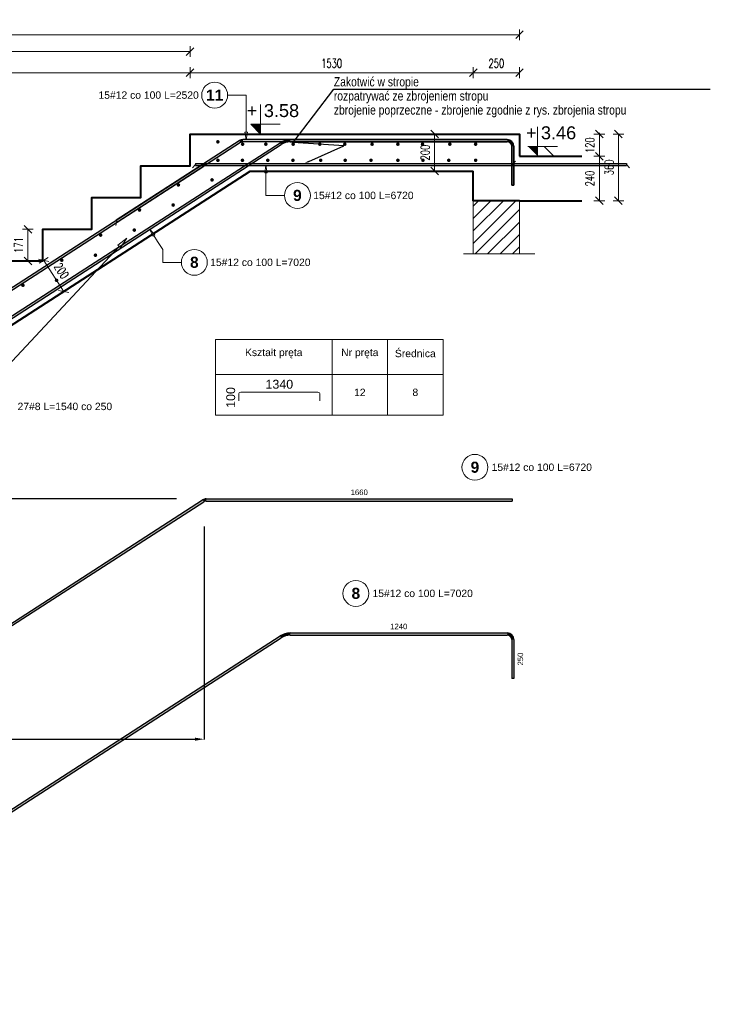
# Model space of a CAD drawing. Extents: x -1474 to 75706, y -13965 to 75879.
# Tile 6 of 17: x 27502 to 31234, y -6219 to -898. Entities that reach past the tile are written whole.
import ezdxf
from ezdxf import colors
from ezdxf.entities.mleader import LeaderData, LeaderLine
from ezdxf.enums import TextEntityAlignment as Align
from ezdxf.math import Vec2, Vec3

# ---------------------------------------------------------------- set-up
doc = ezdxf.new("R2010")
doc.units = 0
doc.header["$LTSCALE"] = 10
doc.header["$MEASUREMENT"] = 0
doc.linetypes.add('HIDDEN', pattern=[0.375, 0.25, -0.125])
for name, color, linetype, lineweight in [('P-Opis', 1, 'Continuous', 18), ('P-Przerywana', 13, 'HIDDEN', 9), ('P-Szraf', 251, 'Continuous', 5), ('P-Wymiar', 254, 'Continuous', 9), ('RCAD_deskowanie', 3, 'Continuous', 40)]:
    doc.layers.add(name, color=color, linetype=linetype, lineweight=lineweight)
for name, color, linetype in [('RCAD_kształt pręta', 7, 'Continuous'), ('RCAD_opis kształtu pręta', 7, 'Continuous'), ('RCAD_opis rozkładu', 7, 'Continuous'), ('RCAD_pręt wyrzucony', 130, 'Continuous'), ('RCAD_pręty punktowe', 7, 'Continuous'), ('RCAD_symbole graficzne', 7, 'Continuous')]:
    doc.layers.add(name, color=color, linetype=linetype)
doc.styles.add('_Fd Opis', font='arial.ttf')
doc.styles.add('ROMANS', font='romans.shx', dxfattribs={"width": 0.7})
doc.styles.add('style1', font='arial.ttf')
doc.styles.add('style2', font='arial.ttf', dxfattribs={"height": 40})
doc.styles.add('style3', font='arialbd.ttf')
doc.dimstyles.new('A25', dxfattribs={"dimscale": 27, "dimtxt": 1.75, "dimasz": 0.06, "dimexe": 0, "dimexo": 0, "dimgap": 1, "dimtad": 1, "dimdec": 4, "dimrnd": 0.1, "dimdsep": 46, "dimtxsty": 'ROMANS', "dimblk": '[[[[[[[[', "dimcen": 2, "dimdle": 2, "dimse1": 1, "dimse2": 1, "dimclrd": 256, "dimclrt": 1, "dimadec": 0, "dimazin": 0, "dimtfac": 1, "dimtdec": 4, "dimtix": 1, "dimtmove": 2, "dimatfit": 3, "dimldrblk": '[[[[[[[[', "dimfxl": 0, "dimtvp": 0.6, "dimtolj": 1, "dimlwd": -1, "dimarcsym": 0})
doc.dimstyles.new('RBCT DIM 20', dxfattribs={"dimtxt": 40, "dimasz": 50, "dimexe": 2.5, "dimexo": 150, "dimgap": 25, "dimtad": 1, "dimdec": 0, "dimzin": 1, "dimtxsty": 'style1', "dimcen": 50, "dimclrd": 8, "dimclre": 8, "dimclrt": 2, "dimadec": 0, "dimazin": 0, "dimtfac": 1, "dimtdec": 0, "dimtmove": 0, "dimatfit": 3, "dimfxl": 1, "dimarcsym": 0})

# ---------------------------------------------------------------- blocks, each defined once
blk = doc.blocks.new('[[[[[[[[')
at = {"layer": 'P-Wymiar'}
for p, q in [((-12.7, -12.7), (12.7, 12.7)), ((0, 0), (-4.6, 0)), ((0, 18), (0, -18))]:
    blk.add_line(p, q, dxfattribs=at)
blk = doc.blocks.new('*D150')
at = {"layer": 'Defpoints', "color": 0, "transparency": 16777216}
for p in [(28742.1, -1696.2), (26093.7, -3541.4), (25794.7, -3599.2), (25794.7, -3599.2), (26299.2, -3599.2)]:
    blk.add_point(p, dxfattribs=at)
at = {"layer": 'P-Wymiar', "transparency": 16777216}
blk.add_arc((25794.7, -3599.2), 304.6, 0.3048, 32.544, dxfattribs=at)
at = {"layer": 'P-Wymiar', "transparency": 16777216, "xscale": 1.62, "yscale": 1.62, "zscale": 1.62}
for p, rotation in [((26050.6, -3434), 122.696342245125), ((26099.3, -3599.2), 270.1523862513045)]:
    blk.add_blockref('[[[[[[[[', p, dxfattribs=dict(at, rotation=rotation))
at = {"layer": 'P-Wymiar', "color": 1, "transparency": 16777216, "insert": (26135.4, -3498.8), "char_height": 47.25, "attachment_point": 5, "rotation": 286.4244, "style": 'ROMANS'}
blk.add_mtext('\\A1;33°', dxfattribs=at)
blk = doc.blocks.new('*D151')
at = {"layer": 'Defpoints', "color": 0, "transparency": 16777216}
for p in [(27627.7, -2030.2), (27546.7, -2201.2), (27627.7, -2201.2)]:
    blk.add_point(p, dxfattribs=at)
at = {"layer": 'P-Wymiar', "transparency": 16777216}
blk.add_line((27546.7, -2031.8), (27546.7, -2199.6), dxfattribs=at)
at = {"layer": 'P-Wymiar', "transparency": 16777216, "xscale": 1.62, "yscale": 1.62, "zscale": 1.62}
for p, rotation in [((27546.7, -2030.2), 90), ((27546.7, -2201.2), 270)]:
    blk.add_blockref('[[[[[[[[', p, dxfattribs=dict(at, rotation=rotation))
at = {"layer": 'P-Wymiar', "color": 1, "transparency": 16777216, "insert": (27496.1, -2115.7), "char_height": 47.25, "attachment_point": 5, "rotation": 90, "style": 'ROMANS'}
blk.add_mtext('\\A1;171', dxfattribs=at)
blk = doc.blocks.new('*D155')
at = {"layer": 'Defpoints', "color": 0, "transparency": 16777216}
for p in [(28422.7, -1184.3), (28422.7, -1516.2), (25772.7, -3227.2)]:
    blk.add_point(p, dxfattribs=at)
at = {"layer": 'P-Wymiar', "transparency": 16777216}
blk.add_line((25774.3, -1184.3), (28421, -1184.3), dxfattribs=at)
at = {"layer": 'P-Wymiar', "transparency": 16777216, "xscale": 1.62, "yscale": 1.62, "zscale": 1.62, "rotation": 180}
blk.add_blockref('[[[[[[[[', (25772.7, -1184.3), dxfattribs=at)
at = {"layer": 'P-Wymiar', "transparency": 16777216, "xscale": 1.62, "yscale": 1.62, "zscale": 1.62}
blk.add_blockref('[[[[[[[[', (28422.7, -1184.3), dxfattribs=at)
at = {"layer": 'P-Wymiar', "color": 1, "transparency": 16777216, "insert": (27097.7, -1133.6), "char_height": 47.25, "attachment_point": 5, "style": 'ROMANS'}
blk.add_mtext('\\A1;2650', dxfattribs=at)
blk = doc.blocks.new('*D156')
at = {"layer": 'Defpoints', "color": 0, "transparency": 16777216}
for p in [(24202.7, -1070.2), (28422.7, -1516.2), (24202.7, -2859.2)]:
    blk.add_point(p, dxfattribs=at)
at = {"layer": 'P-Wymiar', "transparency": 16777216}
blk.add_line((28421, -1070.2), (24204.3, -1070.2), dxfattribs=at)
at = {"layer": 'P-Wymiar', "transparency": 16777216, "xscale": 1.62, "yscale": 1.62, "zscale": 1.62, "rotation": 180}
blk.add_blockref('[[[[[[[[', (24202.7, -1070.2), dxfattribs=at)
at = {"layer": 'P-Wymiar', "transparency": 16777216, "xscale": 1.62, "yscale": 1.62, "zscale": 1.62}
blk.add_blockref('[[[[[[[[', (28422.7, -1070.2), dxfattribs=at)
at = {"layer": 'P-Wymiar', "color": 1, "transparency": 16777216, "insert": (26312.7, -1019.6), "char_height": 47.25, "attachment_point": 5, "style": 'ROMANS'}
blk.add_mtext('\\A1;4220', dxfattribs=at)
blk = doc.blocks.new('*D158')
at = {"layer": 'Defpoints', "color": 0, "transparency": 16777216}
for p in [(23796.8, -1516.2), (28422.7, -1516.2), (25725.7, -3399.2)]:
    blk.add_point(p, dxfattribs=at)
at = {"layer": 'P-Wymiar', "transparency": 16777216}
blk.add_line((23796.8, -3397.6), (23796.8, -1517.8), dxfattribs=at)
at = {"layer": 'P-Wymiar', "transparency": 16777216, "xscale": 1.62, "yscale": 1.62, "zscale": 1.62}
for p, rotation in [((23796.8, -1516.2), 90), ((23796.8, -3399.2), 270)]:
    blk.add_blockref('[[[[[[[[', p, dxfattribs=dict(at, rotation=rotation))
at = {"layer": 'P-Wymiar', "color": 1, "transparency": 16777216, "insert": (23746.2, -2457.7), "char_height": 47.25, "attachment_point": 5, "rotation": 90, "style": 'ROMANS'}
blk.add_mtext('\\A1;1885', dxfattribs=at)
blk = doc.blocks.new('*D163')
at = {"layer": 'Defpoints', "color": 0, "transparency": 16777216}
for p in [(27627.7, -2201.2), (27736.1, -2369.3), (27740, -2366.8)]:
    blk.add_point(p, dxfattribs=at)
at = {"layer": 'P-Wymiar', "transparency": 16777216}
blk.add_line((27632.4, -2200.1), (27739.1, -2365.4), dxfattribs=at)
at = {"layer": 'P-Wymiar', "transparency": 16777216, "xscale": 1.62, "yscale": 1.62, "zscale": 1.62}
for p, rotation in [((27631.5, -2198.7), 122.8334662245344), ((27740, -2366.8), 302.8334662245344)]:
    blk.add_blockref('[[[[[[[[', p, dxfattribs=dict(at, rotation=rotation))
at = {"layer": 'P-Wymiar', "color": 1, "transparency": 16777216, "insert": (27728.3, -2255.3), "char_height": 47.25, "attachment_point": 5, "rotation": 302.8335, "style": 'ROMANS'}
blk.add_mtext('\\A1;200', dxfattribs=at)
blk = doc.blocks.new('*D164')
at = {"layer": 'Defpoints', "color": 0, "transparency": 16777216}
for p in [(30539.3, -1636.2), (30539.3, -1876.2), (30634.2, -1876.2)]:
    blk.add_point(p, dxfattribs=at)
at = {"layer": 'P-Wymiar', "transparency": 16777216}
blk.add_line((30634.2, -1637.8), (30634.2, -1874.6), dxfattribs=at)
at = {"layer": 'P-Wymiar', "transparency": 16777216, "xscale": 1.62, "yscale": 1.62, "zscale": 1.62}
for p, rotation in [((30634.2, -1636.2), 90), ((30634.2, -1876.2), 270)]:
    blk.add_blockref('[[[[[[[[', p, dxfattribs=dict(at, rotation=rotation))
at = {"layer": 'P-Wymiar', "color": 1, "transparency": 16777216, "insert": (30583.5, -1756.2), "char_height": 47.25, "attachment_point": 5, "rotation": 90, "style": 'ROMANS'}
blk.add_mtext('\\A1;240', dxfattribs=at)
blk = doc.blocks.new('*D165')
at = {"layer": 'Defpoints', "color": 0, "transparency": 16777216}
for p in [(30202.7, -1516.2), (30634.2, -1516.2), (30202.7, -1636.2)]:
    blk.add_point(p, dxfattribs=at)
at = {"layer": 'P-Wymiar', "transparency": 16777216}
for p, q in [((30634.2, -1514.6), (30634.2, -1513)), ((30634.2, -1636.2), (30634.2, -1516.2)), ((30634.2, -1637.8), (30634.2, -1639.4))]:
    blk.add_line(p, q, dxfattribs=at)
at = {"layer": 'P-Wymiar', "transparency": 16777216, "xscale": 1.62, "yscale": 1.62, "zscale": 1.62}
for p, rotation in [((30634.2, -1516.2), 270), ((30634.2, -1636.2), 90)]:
    blk.add_blockref('[[[[[[[[', p, dxfattribs=dict(at, rotation=rotation))
at = {"layer": 'P-Wymiar', "color": 1, "transparency": 16777216, "insert": (30583.5, -1576.2), "char_height": 47.25, "attachment_point": 5, "rotation": 90, "style": 'ROMANS'}
blk.add_mtext('\\A1;120', dxfattribs=at)
blk = doc.blocks.new('*D166')
at = {"layer": 'Defpoints', "color": 0, "transparency": 16777216}
for p in [(30185.9, -1516.2), (30185.9, -1876.2), (30737.6, -1876.2)]:
    blk.add_point(p, dxfattribs=at)
at = {"layer": 'P-Wymiar', "transparency": 16777216}
blk.add_line((30737.6, -1517.8), (30737.6, -1874.6), dxfattribs=at)
at = {"layer": 'P-Wymiar', "transparency": 16777216, "xscale": 1.62, "yscale": 1.62, "zscale": 1.62}
for p, rotation in [((30737.6, -1516.2), 90), ((30737.6, -1876.2), 270)]:
    blk.add_blockref('[[[[[[[[', p, dxfattribs=dict(at, rotation=rotation))
at = {"layer": 'P-Wymiar', "color": 1, "transparency": 16777216, "insert": (30687, -1696.2), "char_height": 47.25, "attachment_point": 5, "rotation": 90, "style": 'ROMANS'}
blk.add_mtext('\\A1;360', dxfattribs=at)
blk = doc.blocks.new('*D167')
at = {"layer": 'Defpoints', "color": 0, "transparency": 16777216}
for p in [(29952.7, -1184.3), (28422.7, -1516.2), (29952.7, -1516.2)]:
    blk.add_point(p, dxfattribs=at)
at = {"layer": 'P-Wymiar', "transparency": 16777216}
blk.add_line((28424.3, -1184.3), (29951, -1184.3), dxfattribs=at)
at = {"layer": 'P-Wymiar', "transparency": 16777216, "xscale": 1.62, "yscale": 1.62, "zscale": 1.62, "rotation": 180}
blk.add_blockref('[[[[[[[[', (28422.7, -1184.3), dxfattribs=at)
at = {"layer": 'P-Wymiar', "transparency": 16777216, "xscale": 1.62, "yscale": 1.62, "zscale": 1.62}
blk.add_blockref('[[[[[[[[', (29952.7, -1184.3), dxfattribs=at)
at = {"layer": 'P-Wymiar', "color": 1, "transparency": 16777216, "insert": (29187.7, -1133.6), "char_height": 47.25, "attachment_point": 5, "style": 'ROMANS'}
blk.add_mtext('\\A1;1530', dxfattribs=at)
blk = doc.blocks.new('*D168')
at = {"layer": 'Defpoints', "color": 0, "transparency": 16777216}
for p in [(30202.7, -1184.3), (29952.7, -1516.2), (30202.7, -1516.2)]:
    blk.add_point(p, dxfattribs=at)
at = {"layer": 'P-Wymiar', "transparency": 16777216}
blk.add_line((29954.3, -1184.3), (30201, -1184.3), dxfattribs=at)
at = {"layer": 'P-Wymiar', "transparency": 16777216, "xscale": 1.62, "yscale": 1.62, "zscale": 1.62, "rotation": 180}
blk.add_blockref('[[[[[[[[', (29952.7, -1184.3), dxfattribs=at)
at = {"layer": 'P-Wymiar', "transparency": 16777216, "xscale": 1.62, "yscale": 1.62, "zscale": 1.62}
blk.add_blockref('[[[[[[[[', (30202.7, -1184.3), dxfattribs=at)
at = {"layer": 'P-Wymiar', "color": 1, "transparency": 16777216, "insert": (30077.7, -1133.6), "char_height": 47.25, "attachment_point": 5, "style": 'ROMANS'}
blk.add_mtext('\\A1;250', dxfattribs=at)
blk = doc.blocks.new('*D169')
at = {"layer": 'Defpoints', "color": 0, "transparency": 16777216}
for p in [(28499.7, -3487.1), (28499.7, -4786), (25585.1, -5382.1)]:
    blk.add_point(p, dxfattribs=at)
at = {"layer": 'P-Wymiar', "color": 8, "lineweight": -2, "transparency": 16777216}
for p, q in [((28499.7, -3637.1), (28499.7, -4788.5)), ((25585.1, -5232.1), (25585.1, -4783.5)), ((25635.1, -4786), (28449.7, -4786))]:
    blk.add_line(p, q, dxfattribs=at)
at = {"layer": 'P-Wymiar', "color": 8, "transparency": 16777216}
for points in [[(25635.1, -4777.7), (25635.1, -4794.4), (25585.1, -4786)], [(28449.7, -4777.7), (28449.7, -4794.4), (28499.7, -4786)]]:
    blk.add_solid(points, dxfattribs=at)
at = {"layer": 'P-Wymiar', "color": 2, "transparency": 16777216, "insert": (27042.4, -4740.6), "char_height": 40, "attachment_point": 5, "style": 'style1'}
blk.add_mtext('2910', dxfattribs=at)
blk = doc.blocks.new('*D170')
at = {"layer": 'Defpoints', "color": 0, "transparency": 16777216}
for p in [(26932.1, -3487.1), (28499.7, -3487.1), (25585.1, -5382.1)]:
    blk.add_point(p, dxfattribs=at)
at = {"layer": 'P-Wymiar', "color": 8, "lineweight": -2, "transparency": 16777216}
for p, q in [((28349.7, -3487.1), (26929.6, -3487.1)), ((26932.1, -5332.1), (26932.1, -3537.1)), ((25735.1, -5382.1), (26934.6, -5382.1))]:
    blk.add_line(p, q, dxfattribs=at)
at = {"layer": 'P-Wymiar', "color": 8, "transparency": 16777216}
for points in [[(26923.8, -3537.1), (26940.5, -3537.1), (26932.1, -3487.1)], [(26923.8, -5332.1), (26940.5, -5332.1), (26932.1, -5382.1)]]:
    blk.add_solid(points, dxfattribs=at)
at = {"layer": 'P-Wymiar', "color": 2, "transparency": 16777216, "insert": (26886.7, -4434.6), "char_height": 40, "attachment_point": 5, "rotation": 90, "style": 'style1'}
blk.add_mtext('1900', dxfattribs=at)
blk = doc.blocks.new('*D203')
at = {"layer": 'Defpoints', "color": 0, "transparency": 16777216}
for p in [(29733.4, -1516.2), (29744.4, -1716.2), (29749.9, -1716.2)]:
    blk.add_point(p, dxfattribs=at)
at = {"layer": 'P-Wymiar', "transparency": 16777216}
blk.add_line((29744.4, -1517.8), (29744.4, -1714.6), dxfattribs=at)
at = {"layer": 'P-Wymiar', "transparency": 16777216, "xscale": 1.62, "yscale": 1.62, "zscale": 1.62}
for p, rotation in [((29744.4, -1516.2), 90), ((29744.4, -1716.2), 270)]:
    blk.add_blockref('[[[[[[[[', p, dxfattribs=dict(at, rotation=rotation))
at = {"layer": 'P-Wymiar', "color": 1, "transparency": 16777216, "insert": (29693.8, -1616.2), "char_height": 47.25, "attachment_point": 5, "rotation": 90, "style": 'ROMANS'}
blk.add_mtext('\\A1;200', dxfattribs=at)
blk = doc.blocks.new('*D220')
at = {"layer": 'Defpoints', "color": 0, "transparency": 16777216}
for p in [(30202.7, -979.6), (30202.7, -1516.2), (23952.7, -3254.1)]:
    blk.add_point(p, dxfattribs=at)
at = {"layer": 'P-Wymiar', "transparency": 16777216}
blk.add_line((23954.3, -979.6), (30201, -979.6), dxfattribs=at)
at = {"layer": 'P-Wymiar', "transparency": 16777216, "xscale": 1.62, "yscale": 1.62, "zscale": 1.62, "rotation": 180}
blk.add_blockref('[[[[[[[[', (23952.7, -979.6), dxfattribs=at)
at = {"layer": 'P-Wymiar', "transparency": 16777216, "xscale": 1.62, "yscale": 1.62, "zscale": 1.62}
blk.add_blockref('[[[[[[[[', (30202.7, -979.6), dxfattribs=at)
at = {"layer": 'P-Wymiar', "color": 1, "transparency": 16777216, "insert": (27077.7, -928.9), "char_height": 47.25, "attachment_point": 5, "style": 'ROMANS'}
blk.add_mtext('\\A1;6250', dxfattribs=at)

msp = doc.modelspace()

# ---------------------------------------------------------------- hatches: boundary and pattern name
at = {"layer": 'P-Szraf'}
h = msp.add_hatch(dxfattribs=at)
h.set_pattern_fill('ANSI31', color=256, scale=15)
h.set_pattern_definition([(45, (0, 0), (-33.67596, 33.67596), [])])
h.paths.add_polyline_path([(30202.65501, -1876.20812), (29952.65501, -1876.20812), (29952.65501, -2163.51268), (30202.65501, -2163.51268)])
at = {"layer": 'RCAD_kształt pręta'}
for points in [[(25846.44468, -3552.91362), (25839.93829, -3542.83062), (28908.86766, -1562.50261), (28915.37405, -1572.58561)], [(28688.97706, -1551.96432), (28695.48614, -1562.04559), (28030.45341, -1991.43087), (28023.94433, -1981.3496)], [(30136.65501, -1546.20812), (30136.65501, -1558.20812), (28708.50429, -1558.20812), (28708.50429, -1546.20812)], [(28964.17197, -1558.20812), (28964.17197, -1546.20812), (30136.65501, -1546.20812), (30136.65501, -1558.20812)], [(30160.65501, -1582.20812), (30172.65501, -1582.20812), (30172.65501, -1792.20812), (30160.65501, -1792.20812)], [(30172.65501, -1792.20812), (30160.65501, -1792.20812), (30160.65501, -1582.20812), (30172.65501, -1582.20812)], [(25594.0297, -3563.45712), (25587.52331, -3553.37412), (28490.76878, -1679.95912), (28497.27517, -1690.04212)], [(28452.65501, -1686.20812), (28452.65501, -1674.20812), (30780.47728, -1674.20812), (30780.47728, -1686.20812)], [(28510.28795, -1686.20812), (28510.28795, -1674.20812), (30163.32981, -1674.20812), (30163.32981, -1686.20812)]]:
    msp.add_hatch(color=4, dxfattribs=at).paths.add_polyline_path(points, flags=0)
h = msp.add_hatch(color=4, dxfattribs=at)
edge = h.paths.add_edge_path(flags=0)
edge.add_line((28708.50429, -1546.20812), (28708.50429, -1558.20812))
edge.add_arc((28708.50429, -1582.20812), 24, 90, 122.8487285)
edge.add_line((28695.48614, -1562.04559), (28688.97706, -1551.96432))
edge.add_arc((28708.50429, -1582.20812), 36, 450, 482.8487285, ccw=False)
h = msp.add_hatch(color=4, dxfattribs=at)
edge = h.paths.add_edge_path(flags=0)
edge.add_line((28964.17197, -1546.20812), (28964.17197, -1558.20812))
edge.add_arc((28964.17197, -1648.20812), 90, 90, 122.83346622)
edge.add_line((28915.37405, -1572.58561), (28908.86766, -1562.50261))
edge.add_arc((28964.17197, -1648.20812), 102, 450, 482.83346622, ccw=False)
h = msp.add_hatch(color=4, dxfattribs=at)
edge = h.paths.add_edge_path(flags=0)
edge.add_line((30172.65501, -1582.20812), (30160.65501, -1582.20812))
edge.add_arc((30136.65501, -1582.20812), 24, 0, 90)
edge.add_line((30136.65501, -1558.20812), (30136.65501, -1546.20812))
edge.add_arc((30136.65501, -1582.20812), 36, 360, 450, ccw=False)
h = msp.add_hatch(color=4, dxfattribs=at)
edge = h.paths.add_edge_path(flags=0)
edge.add_line((30172.65501, -1582.20812), (30160.65501, -1582.20812))
edge.add_arc((30136.65501, -1582.20812), 24, 0, 90)
edge.add_line((30136.65501, -1558.20812), (30136.65501, -1546.20812))
edge.add_arc((30136.65501, -1582.20812), 36, 360, 450, ccw=False)
h = msp.add_hatch(color=4, dxfattribs=at)
edge = h.paths.add_edge_path(flags=0)
edge.add_line((28510.28795, -1674.20812), (28510.28795, -1686.20812))
edge.add_arc((28510.28795, -1710.20812), 24, 90, 122.83346622)
edge.add_line((28497.27517, -1690.04212), (28490.76878, -1679.95912))
edge.add_arc((28510.28795, -1710.20812), 36, 450, 482.83346622, ccw=False)
at = {"layer": 'RCAD_pręt wyrzucony'}
for points in [[(25594.0297, -5376.35209), (25587.52331, -5366.26909), (28490.76878, -3492.85408), (28497.27517, -3502.93709)], [(28510.28795, -3499.10309), (28510.28795, -3487.10309), (30163.32981, -3487.10309), (30163.32981, -3499.10309)], [(25846.44468, -6218.69305), (25839.93829, -6208.61004), (28908.86766, -4228.28203), (28915.37405, -4238.36504)], [(28964.17197, -4223.98754), (28964.17197, -4211.98754), (30136.65501, -4211.98754), (30136.65501, -4223.98754)], [(30160.65501, -4247.98754), (30172.65501, -4247.98754), (30172.65501, -4457.98754), (30160.65501, -4457.98754)]]:
    msp.add_hatch(color=4, dxfattribs=at).paths.add_polyline_path(points, flags=0)
h = msp.add_hatch(color=4, dxfattribs=at)
edge = h.paths.add_edge_path(flags=0)
edge.add_line((28510.28795, -3487.10309), (28510.28795, -3499.10309))
edge.add_arc((28510.28795, -3523.10309), 24, 90, 122.83346622)
edge.add_line((28497.27517, -3502.93709), (28490.76878, -3492.85408))
edge.add_arc((28510.28795, -3523.10309), 36, 450, 482.83346622, ccw=False)
h = msp.add_hatch(color=4, dxfattribs=at)
edge = h.paths.add_edge_path(flags=0)
edge.add_line((28964.17197, -4211.98754), (28964.17197, -4223.98754))
edge.add_arc((28964.17197, -4313.98754), 90, 90, 122.83346622)
edge.add_line((28915.37405, -4238.36504), (28908.86766, -4228.28203))
edge.add_arc((28964.17197, -4313.98754), 102, 450, 482.83346622, ccw=False)
h = msp.add_hatch(color=4, dxfattribs=at)
edge = h.paths.add_edge_path(flags=0)
edge.add_line((30172.65501, -4247.98754), (30160.65501, -4247.98754))
edge.add_arc((30136.65501, -4247.98754), 24, 0, 90)
edge.add_line((30136.65501, -4223.98754), (30136.65501, -4211.98754))
edge.add_arc((30136.65501, -4247.98754), 36, 360, 450, ccw=False)
at = {"layer": 'RCAD_pręty punktowe'}
h = msp.add_hatch(color=1, dxfattribs=at)
edge = h.paths.add_edge_path(flags=0)
edge.add_arc((28573.29188, -1557.94108), 10, 0, 360, ccw=False)
h = msp.add_hatch(color=1, dxfattribs=at)
edge = h.paths.add_edge_path(flags=0)
edge.add_arc((28706.89358, -1570.71259), 10, 0, 360, ccw=False)
h = msp.add_hatch(color=1, dxfattribs=at)
edge = h.paths.add_edge_path(flags=0)
edge.add_arc((28832.36193, -1570.71259), 10, 0, 360, ccw=False)
h = msp.add_hatch(color=1, dxfattribs=at)
edge = h.paths.add_edge_path(flags=0)
edge.add_arc((28979.90482, -1570.71259), 10, 0, 360, ccw=False)
h = msp.add_hatch(color=1, dxfattribs=at)
edge = h.paths.add_edge_path(flags=0)
edge.add_arc((29123.96143, -1570.71259), 10, 0, 360, ccw=False)
h = msp.add_hatch(color=1, dxfattribs=at)
edge = h.paths.add_edge_path(flags=0)
edge.add_arc((29258.7247, -1570.71259), 10, 0, 360, ccw=False)
h = msp.add_hatch(color=1, dxfattribs=at)
edge = h.paths.add_edge_path(flags=0)
edge.add_arc((29406.2668, -1570.71259), 10, 0, 360, ccw=False)
h = msp.add_hatch(color=1, dxfattribs=at)
edge = h.paths.add_edge_path(flags=0)
edge.add_arc((29545.67714, -1570.71259), 10, 0, 360, ccw=False)
h = msp.add_hatch(color=1, dxfattribs=at)
edge = h.paths.add_edge_path(flags=0)
edge.add_arc((29678.99364, -1570.71259), 10, 0, 360)
h = msp.add_hatch(color=1, dxfattribs=at)
edge = h.paths.add_edge_path(flags=0)
edge.add_arc((29826.53574, -1570.71259), 10, 0, 360)
h = msp.add_hatch(color=1, dxfattribs=at)
edge = h.paths.add_edge_path(flags=0)
edge.add_arc((29965.94608, -1570.71259), 10, 0, 360)
h = msp.add_hatch(color=1, dxfattribs=at)
edge = h.paths.add_edge_path(flags=0)
edge.add_arc((28573.29188, -1657.79082), 10, 0, 360, ccw=False)
h = msp.add_hatch(color=1, dxfattribs=at)
edge = h.paths.add_edge_path(flags=0)
edge.add_arc((28705.73122, -1657.79082), 10, 0, 360, ccw=False)
h = msp.add_hatch(color=1, dxfattribs=at)
edge = h.paths.add_edge_path(flags=0)
edge.add_arc((28842.81842, -1657.79082), 10, 0, 360, ccw=False)
h = msp.add_hatch(color=1, dxfattribs=at)
edge = h.paths.add_edge_path(flags=0)
edge.add_arc((28978.74247, -1657.79082), 10, 0, 360, ccw=False)
h = msp.add_hatch(color=1, dxfattribs=at)
edge = h.paths.add_edge_path(flags=0)
edge.add_arc((29128.6085, -1657.79082), 10, 0, 360, ccw=False)
h = msp.add_hatch(color=1, dxfattribs=at)
edge = h.paths.add_edge_path(flags=0)
edge.add_arc((29261.04784, -1657.79082), 10, 0, 360, ccw=False)
h = msp.add_hatch(color=1, dxfattribs=at)
edge = h.paths.add_edge_path(flags=0)
edge.add_arc((29400.45817, -1657.79082), 10, 0, 360, ccw=False)
h = msp.add_hatch(color=1, dxfattribs=at)
edge = h.paths.add_edge_path(flags=0)
edge.add_arc((29545.67714, -1657.79082), 10, 0, 360, ccw=False)
h = msp.add_hatch(color=1, dxfattribs=at)
edge = h.paths.add_edge_path(flags=0)
edge.add_arc((29681.31678, -1657.79082), 10, 0, 360)
h = msp.add_hatch(color=1, dxfattribs=at)
edge = h.paths.add_edge_path(flags=0)
edge.add_arc((29820.72711, -1657.79082), 10, 0, 360)
h = msp.add_hatch(color=1, dxfattribs=at)
edge = h.paths.add_edge_path(flags=0)
edge.add_arc((29965.94608, -1657.79082), 10, 0, 360)
h = msp.add_hatch(color=1, dxfattribs=at)
edge = h.paths.add_edge_path(flags=0)
edge.add_arc((28541.53822, -1763.81174), 10, 0, 360, ccw=False)
h = msp.add_hatch(color=1, dxfattribs=at)
edge = h.paths.add_edge_path(flags=0)
edge.add_arc((28359.78911, -1790.69512), 10, 0, 360, ccw=False)
h = msp.add_hatch(color=1, dxfattribs=at)
edge = h.paths.add_edge_path(flags=0)
edge.add_arc((28331.51182, -1899.41747), 10, 0, 360, ccw=False)
h = msp.add_hatch(color=1, dxfattribs=at)
edge = h.paths.add_edge_path(flags=0)
edge.add_arc((28149.76271, -1926.30084), 10, 0, 360, ccw=False)
h = msp.add_hatch(color=1, dxfattribs=at)
edge = h.paths.add_edge_path(flags=0)
edge.add_arc((27939.73631, -2061.90657), 10, 0, 360, ccw=False)
h = msp.add_hatch(color=1, dxfattribs=at)
edge = h.paths.add_edge_path(flags=0)
edge.add_arc((28121.48542, -2035.02319), 10, 0, 360, ccw=False)
h = msp.add_hatch(color=1, dxfattribs=at)
edge = h.paths.add_edge_path(flags=0)
edge.add_arc((27911.45902, -2170.62891), 10, 0, 360, ccw=False)
h = msp.add_hatch(color=1, dxfattribs=at)
edge = h.paths.add_edge_path(flags=0)
edge.add_arc((27729.70992, -2197.51229), 10, 0, 360, ccw=False)
h = msp.add_hatch(color=1, dxfattribs=at)
edge = h.paths.add_edge_path(flags=0)
edge.add_arc((27519.68352, -2333.11801), 10, 0, 360, ccw=False)
h = msp.add_hatch(color=1, dxfattribs=at)
edge = h.paths.add_edge_path(flags=0)
edge.add_arc((27701.43263, -2306.23464), 10, 0, 360, ccw=False)
at = {"layer": 'RCAD_symbole graficzne'}
for points in [[(28750.56151, -1462.87479), (28803.89485, -1516.20812), (28803.89485, -1462.87479)], [(30247.5909, -1582.87479), (30300.92423, -1636.20812), (30300.92423, -1582.87479)]]:
    msp.add_hatch(color=1, dxfattribs=at).paths.add_polyline_path(points, flags=0)

# ---------------------------------------------------------------- linework, layer by layer
at = {"layer": 'P-Przerywana'}
msp.add_lwpolyline([(29900.77006, -2163.51268), (30286.47592, -2163.51268)], dxfattribs=at)
at = {"layer": 'P-Wymiar', "color": 1}
for p, q in [((28560.00786, -2625.83224), (29190.00786, -2625.83224)), ((29190.00786, -2625.83224), (29490.00786, -2625.83224)), ((29190.00786, -2815.14081), (29190.00786, -2625.83224)), ((29190.00786, -2625.83224), (29190.00786, -2815.14081)), ((29490.00786, -2625.83224), (29490.00786, -2815.14081)), ((29490.00786, -2625.83224), (29790.00786, -2625.83224)), ((29490.00786, -2815.14081), (29490.00786, -2625.83224)), ((29790.00786, -2625.83224), (29790.00786, -2815.14081)), ((29790.00786, -2815.14081), (29790.00786, -2625.83224)), ((29190.00786, -2815.14081), (28560.00786, -2815.14081)), ((28560.00786, -2815.14081), (29190.00786, -2815.14081)), ((28560.00786, -3034.25545), (28560.00786, -2815.14081)), ((29490.00786, -2815.14081), (29190.00786, -2815.14081)), ((29190.00786, -2815.14081), (29190.00786, -3034.25545)), ((29190.00786, -2815.14081), (29490.00786, -2815.14081)), ((29190.00786, -3034.25545), (29190.00786, -2815.14081)), ((29790.00786, -2815.14081), (29490.00786, -2815.14081)), ((29490.00786, -2815.14081), (29490.00786, -3034.25545)), ((29490.00786, -2815.14081), (29790.00786, -2815.14081)), ((29490.00786, -3034.25545), (29490.00786, -2815.14081)), ((29790.00786, -2815.14081), (29790.00786, -3034.25545)), ((29790.00786, -3034.25545), (29790.00786, -2815.14081))]:
    msp.add_line(p, q, dxfattribs=at)
at = {"layer": 'P-Wymiar', "color": 4}
for p, q in [((28685.51212, -2957.01147), (28685.51212, -2921.86753)), ((28696.27922, -2911.10044), (29114.04427, -2911.10044)), ((29124.81136, -2921.86753), (29124.81136, -2957.01147))]:
    msp.add_line(p, q, dxfattribs=at)
at = {"layer": 'P-Wymiar'}
for points in [[(29952.65501, -1876.20812), (29952.65501, -2163.51268)], [(30202.65501, -1876.20812), (30202.65501, -2163.51268)]]:
    msp.add_lwpolyline(points, dxfattribs=at)
at = {"layer": 'P-Wymiar', "color": 1}
for points in [[(28560.00786, -2815.14081), (28560.00786, -2625.83224)], [(28560.00786, -3034.25545), (29790.00786, -3034.25545)]]:
    msp.add_lwpolyline(points, dxfattribs=at)
at = {"layer": 'P-Wymiar', "color": 4}
for centre, start, end in [((28696.27922, -2921.86753), 90, 180), ((29114.04427, -2921.86753), 0, 90)]:
    msp.add_arc(centre, 10.76709, start, end, dxfattribs=at)
at = {"layer": 'RCAD_deskowanie'}
for points in [[(27362.65501, -2201.20812), (27627.65501, -2201.20812), (27627.65501, -2030.20812), (27892.65501, -2030.20812), (27892.65501, -1859.20812), (28157.65501, -1859.20812), (28157.65501, -1688.20812), (28422.65501, -1688.20812), (28422.65501, -1516.20812), (29952.65501, -1516.20812)], [(29952.65501, -1516.20812), (30202.65501, -1516.20812), (30202.65501, -1636.20812)], [(30202.65501, -1636.20812), (30539.34169, -1636.20812)], [(24202.65501, -4119.20812), (24202.65501, -3599.20812), (25830.03198, -3599.20812), (28748.13139, -1716.20812), (29952.65501, -1716.20812)], [(30202.65501, -1876.20812), (29952.65501, -1876.20812), (29952.65501, -1716.20812)], [(30202.65501, -1876.20812), (30539.34169, -1876.20812)]]:
    msp.add_lwpolyline(points, dxfattribs=at)
at = {"layer": 'RCAD_kształt pręta', "color": 4}
for p, q in [((25839.93829, -3542.83062), (28908.86766, -1562.50261)), ((25846.44468, -3552.91362), (28915.37405, -1572.58561)), ((28688.97706, -1551.96432), (28023.94433, -1981.3496)), ((28695.48614, -1562.04559), (28030.45341, -1991.43087)), ((30136.65501, -1546.20812), (28708.50429, -1546.20812)), ((30136.65501, -1558.20812), (28708.50429, -1558.20812)), ((28964.17197, -1546.20812), (30136.65501, -1546.20812)), ((28964.17197, -1558.20812), (30136.65501, -1558.20812)), ((30160.65501, -1582.20812), (30160.65501, -1792.20812)), ((30160.65501, -1792.20812), (30160.65501, -1582.20812)), ((30172.65501, -1582.20812), (30172.65501, -1792.20812)), ((30172.65501, -1792.20812), (30172.65501, -1582.20812)), ((25587.52331, -3553.37412), (28490.76878, -1679.95912)), ((25594.0297, -3563.45712), (28497.27517, -1690.04212)), ((28452.65501, -1674.20812), (30780.47728, -1674.20812)), ((28452.65501, -1674.20812), (28452.65501, -1686.20812)), ((28452.65501, -1686.20812), (30780.47728, -1686.20812)), ((28510.28795, -1674.20812), (30163.32981, -1674.20812)), ((28510.28795, -1686.20812), (30163.32981, -1686.20812)), ((30163.32981, -1674.20812), (30163.32981, -1686.20812)), ((30780.47728, -1674.20812), (30780.47728, -1686.20812)), ((30172.65501, -1792.20812), (30160.65501, -1792.20812)), ((30160.65501, -1792.20812), (30172.65501, -1792.20812)), ((28030.45341, -1991.43087), (28023.94433, -1981.3496))]:
    msp.add_line(p, q, dxfattribs=at)
at = {"layer": 'RCAD_kształt pręta', "color": 2, "lineweight": 5}
for p, q in [((28452.65501, -1680.20812), (28435.15501, -1697.70812)), ((30163.32981, -1680.20812), (30180.82981, -1662.70812)), ((30780.47728, -1680.20812), (30797.97728, -1697.70812)), ((28027.19887, -1986.39024), (28021.98942, -2010.58448))]:
    msp.add_line(p, q, dxfattribs=at)
at = {"layer": 'RCAD_kształt pręta', "color": 4}
for centre, radius, start, end in [((28708.50429, -1582.20812), 36, 90, 122.8487285), ((28708.50429, -1582.20812), 24, 90, 122.8487285), ((28964.17197, -1648.20812), 102, 90, 122.83346622), ((28964.17197, -1648.20812), 90, 90, 122.83346622), ((30136.65501, -1582.20812), 36, 360, 90), ((30136.65501, -1582.20812), 36, 360, 90), ((30136.65501, -1582.20812), 24, 360, 90), ((30136.65501, -1582.20812), 24, 360, 90), ((28510.28795, -1710.20812), 36, 90, 122.83346622), ((28510.28795, -1710.20812), 24, 90, 122.83346622)]:
    msp.add_arc(centre, radius, start, end, dxfattribs=at)
at = {"layer": 'RCAD_opis kształtu pręta', "color": 8, "lineweight": 0}
for p, q in [((28725.72923, -1305.58889), (28625.72923, -1305.58889)), ((28725.72923, -1494.20812), (28725.72923, -1305.58889)), ((28725.72923, -1546.20812), (28719.06257, -1506.20812)), ((28732.3959, -1506.20812), (28719.06257, -1506.20812)), ((28725.72923, -1494.20812), (28725.72923, -1506.20812)), ((28732.3959, -1506.20812), (28725.72923, -1546.20812)), ((28826.03275, -1726.20812), (28832.69942, -1686.20812)), ((28832.69942, -1686.20812), (28839.36608, -1726.20812)), ((28826.03275, -1726.20812), (28839.36608, -1726.20812)), ((28832.69942, -1718.20812), (28832.69942, -1726.20812)), ((28832.69942, -1718.20812), (28832.69942, -1847.78201)), ((28832.69942, -1847.78201), (28932.69942, -1847.78201)), ((28221.32456, -2068.04884), (28205.23826, -2030.82418)), ((28205.23826, -2030.82418), (28232.52789, -2060.81952)), ((28221.32456, -2068.04884), (28232.52789, -2060.81952)), ((28247.65839, -2096.56298), (28226.92622, -2064.43418)), ((28247.65839, -2096.56298), (28275.86438, -2140.24847)), ((28275.86438, -2140.24847), (28275.86438, -2209.30982)), ((28275.86438, -2209.30982), (28375.86438, -2209.30982))]:
    msp.add_line(p, q, dxfattribs=at)
for centre in [(28555.72923, -1305.58889), (29002.69942, -1847.78201), (28445.86438, -2209.30982)]:
    msp.add_circle(centre, 70, dxfattribs=at)
at = {"layer": 'RCAD_opis rozkładu', "color": 8, "lineweight": 0}
for p, q in [((27232.94413, -2988.03042), (28039.65312, -2122.79263)), ((28032.339, -2115.97327), (28080.56927, -2078.90791)), ((28032.339, -2115.97327), (28046.96724, -2129.61199)), ((28080.56927, -2078.90791), (28046.96724, -2129.61199))]:
    msp.add_line(p, q, dxfattribs=at)
at = {"layer": 'RCAD_pręt wyrzucony', "color": 4}
for p, q in [((25587.52331, -5366.26909), (28490.76878, -3492.85408)), ((25594.0297, -5376.35209), (28497.27517, -3502.93709)), ((28510.28795, -3487.10309), (30163.32981, -3487.10309)), ((28510.28795, -3499.10309), (30163.32981, -3499.10309)), ((30163.32981, -3487.10309), (30163.32981, -3499.10309)), ((25839.93829, -6208.61004), (28908.86766, -4228.28203)), ((25846.44468, -6218.69305), (28915.37405, -4238.36504)), ((28964.17197, -4211.98754), (30136.65501, -4211.98754)), ((28964.17197, -4223.98754), (30136.65501, -4223.98754)), ((30160.65501, -4247.98754), (30160.65501, -4457.98754)), ((30172.65501, -4247.98754), (30172.65501, -4457.98754)), ((30172.65501, -4457.98754), (30160.65501, -4457.98754))]:
    msp.add_line(p, q, dxfattribs=at)
at = {"layer": 'RCAD_pręt wyrzucony', "color": 8, "lineweight": 0}
for centre in [(29962.06171, -3316.7337), (29318.64752, -3998.29286)]:
    msp.add_circle(centre, 70, dxfattribs=at)
at = {"layer": 'RCAD_pręt wyrzucony', "color": 4}
for centre, radius, start, end in [((28510.28795, -3523.10309), 36, 90, 122.83346622), ((28510.28795, -3523.10309), 24, 90, 122.83346622), ((28964.17197, -4313.98754), 102, 90, 122.83346622), ((28964.17197, -4313.98754), 90, 90, 122.83346622), ((30136.65501, -4247.98754), 36, 0, 90), ((30136.65501, -4247.98754), 24, 0, 90)]:
    msp.add_arc(centre, radius, start, end, dxfattribs=at)
at = {"layer": 'RCAD_symbole graficzne', "color": 1, "lineweight": 0}
for p, q in [((28803.89485, -1516.20812), (28803.89485, -1356.20812)), ((28910.56151, -1462.87479), (28750.56151, -1462.87479)), ((28750.56151, -1462.87479), (28803.89485, -1516.20812)), ((30300.92423, -1636.20812), (30300.92423, -1476.20812)), ((28883.89485, -1516.20812), (28723.89485, -1516.20812)), ((30407.5909, -1582.87479), (30247.5909, -1582.87479)), ((30335.81384, -1582.87479), (30389.14717, -1636.20812)), ((30380.92423, -1636.20812), (30220.92423, -1636.20812))]:
    msp.add_line(p, q, dxfattribs=at)

# ---------------------------------------------------------------- texts
at = {"layer": 'P-Wymiar', "color": 2, "style": 'style2'}
msp.add_text('1340', height=48, dxfattribs=at).set_placement((28905.16174, -2867.96369), align=Align.MIDDLE_CENTER)
msp.add_text('100', height=48, rotation=90, dxfattribs=at).set_placement((28642.37538, -2939.4395), align=Align.MIDDLE_CENTER)
at = {"layer": 'P-Wymiar', "color": 3, "char_height": 40, "attachment_point": 5, "style": 'style2'}
for s, insert, width in [('Kształt pręta', (28875.00786, -2701.91415), 630), ('Nr pręta', (29340.00786, -2701.91415), 300), ('Średnica', (29640.00786, -2701.91415), 300)]:
    msp.add_mtext(s, dxfattribs=dict(at, insert=insert, width=width))
at = {"layer": 'P-Wymiar', "color": 2, "char_height": 40, "width": 300, "attachment_point": 5, "style": 'style2'}
for s, insert in [('12', (29340.00786, -2911.92025)), ('8', (29640.00786, -2911.92025))]:
    msp.add_mtext(s, dxfattribs=dict(at, insert=insert))
at = {"layer": 'RCAD_opis kształtu pręta', "color": 1, "attachment_point": 5}
for s, insert, char_height, style in [('11', (28555.72923, -1305.58889), 60, 'style3'), ('15#12 co 100 L=2520', (28198.98981, -1305.58889), 40, 'style1'), ('9', (29002.69942, -1847.78201), 60, 'style3'), ('15#12 co 100 L=6720', (29359.43885, -1847.78201), 40, 'style1'), ('8', (28445.86438, -2209.30982), 60, 'style3'), ('15#12 co 100 L=7020', (28802.60381, -2209.30982), 40, 'style1')]:
    msp.add_mtext(s, dxfattribs=dict(at, insert=insert, char_height=char_height, style=style))
at = {"layer": 'RCAD_opis rozkładu', "color": 2, "insert": (27746.36841, -2988.03042), "char_height": 40, "attachment_point": 5, "style": 'style1'}
msp.add_mtext('27#8 L=1540 co 250', dxfattribs=at)
at = {"layer": 'RCAD_pręt wyrzucony', "color": 1, "attachment_point": 5}
for s, insert, char_height, style in [('9', (29962.06171, -3316.7337), 60, 'style3'), ('1660', (29336.80888, -3452.10309), 30, 'style1'), ('8', (29318.64752, -3998.29286), 60, 'style3'), ('1240', (29550.41349, -4176.98754), 30, 'style1')]:
    msp.add_mtext(s, dxfattribs=dict(at, insert=insert, char_height=char_height, style=style))
at = {"layer": 'RCAD_pręt wyrzucony', "color": 2, "char_height": 40, "attachment_point": 4, "style": 'style1'}
for s, insert in [('15#12 co 100 L=6720', (30052.06171, -3316.7337)), ('15#12 co 100 L=7020', (29408.64752, -3998.29286))]:
    msp.add_mtext(s, dxfattribs=dict(at, insert=insert))
at = {"layer": 'RCAD_pręt wyrzucony', "color": 1, "insert": (30207.65501, -4352.98754), "char_height": 30, "attachment_point": 5, "rotation": 90, "style": 'style1'}
msp.add_mtext('250', dxfattribs=at)
at = {"layer": 'RCAD_symbole graficzne', "color": 2, "style": 'style1'}
for p in [(28786.11707, -1445.09701), (30295.74716, -1565.09701)]:
    msp.add_text('+', height=70, dxfattribs=at).set_placement(p, align=Align.BOTTOM_RIGHT)
for s, p in [('3.58', (28821.67262, -1445.09701)), ('3.46', (30318.70201, -1565.09701))]:
    msp.add_text(s, height=70, dxfattribs=at).set_placement(p, align=Align.BOTTOM_LEFT)

# ---------------------------------------------------------------- dimensions: what is measured, and where the dimension line sits
at = {"layer": 'P-Wymiar'}
for base, p1, p2, picture, middle in [((30202.65501, -979.55506), (23952.65501, -3254.06989), (30202.65501, -1516.20812), '*D220', (27077.65501, -928.93006)), ((24202.65501, -1070.22729), (28422.65501, -1516.20812), (24202.65501, -2859.20812), '*D156', (26312.65501, -1019.60229)), ((28422.65501, -1184.26602), (25772.65501, -3227.20812), (28422.65501, -1516.20812), '*D155', (27097.65501, -1133.64102)), ((29952.65501, -1184.26602), (28422.65501, -1516.20812), (29952.65501, -1516.20812), '*D167', (29187.65501, -1133.64102)), ((30202.65501, -1184.26602), (29952.65501, -1516.20812), (30202.65501, -1516.20812), '*D168', (30077.65501, -1133.64102))]:
    dim = msp.add_linear_dim(base=base, p1=p1, p2=p2, dimstyle='A25', override={"dimfxl": 0.18, "dimfxlon": 1}, dxfattribs=at)
    dim.commit()
    dim.dimension.update_dxf_attribs({"geometry": picture, "text_midpoint": middle})
dim = msp.add_linear_dim(base=(23796.84849, -1516.20812), p1=(25725.74867, -3399.20812), p2=(28422.65501, -1516.20812), angle=90, text='1885', dimstyle='A25', override={"dimfxl": 0.18, "dimfxlon": 1}, dxfattribs=at)
dim.commit()
dim.dimension.update_dxf_attribs({"geometry": '*D158', "text_midpoint": (23746.22349, -2457.70812)})
for base, p1, p2, picture, middle in [((29744.38991, -1716.20812), (29733.40328, -1516.20812), (29749.88285, -1716.20812), '*D203', (29693.76491, -1616.20812)), ((30737.61539, -1876.20812), (30185.87269, -1516.20812), (30185.87269, -1876.20812), '*D166', (30686.99039, -1696.20812)), ((30634.16336, -1516.20812), (30202.65501, -1636.20812), (30202.65501, -1516.20812), '*D165', (30583.53836, -1576.20812)), ((30634.16336, -1876.20812), (30539.34169, -1636.20812), (30539.34169, -1876.20812), '*D164', (30583.53836, -1756.20812)), ((27546.71783, -2201.20812), (27627.65501, -2030.20812), (27627.65501, -2201.20812), '*D151', (27496.09283, -2115.70812))]:
    dim = msp.add_linear_dim(base=base, p1=p1, p2=p2, angle=90, dimstyle='A25', override={"dimfxl": 0.18, "dimfxlon": 1}, dxfattribs=at)
    dim.commit()
    dim.dimension.update_dxf_attribs({"geometry": picture, "text_midpoint": middle})
dim = msp.add_angular_dim_2l(base=(26093.74722, -3541.35986), line1=((25794.73904, -3599.20812), (26299.24542, -3599.20812)), line2=((25794.73904, -3599.20812), (28742.10899, -1696.20812)), dimstyle='A25', override={"dimfxl": 0.18, "dimfxlon": 1}, dxfattribs=at)
dim.commit()
dim.dimension.update_dxf_attribs({"geometry": '*D150', "text_midpoint": (26135.42324, -3498.78186)})
dim = msp.add_aligned_dim(p1=(27627.65501, -2201.20812), p2=(27736.09483, -2369.25813), distance=4.61101, dimstyle='A25', override={"dimfxl": 0.18, "dimfxlon": 1}, dxfattribs=at)
dim.commit()
dim.dimension.update_dxf_attribs({"geometry": '*D163', "text_midpoint": (27728.28698, -2255.28421)})
dim = msp.add_linear_dim(base=(28499.68114, -4786.04782), p1=(25585.11733, -5382.10309), p2=(28499.68114, -3487.10309), text='2910', dimstyle='RBCT DIM 20', dxfattribs=at)
dim.commit()
dim.dimension.update_dxf_attribs({"geometry": '*D169', "text_midpoint": (27042.39924, -4740.6249)})
dim = msp.add_linear_dim(base=(26932.14587, -3487.10309), p1=(25585.11733, -5382.10309), p2=(28499.68114, -3487.10309), angle=90, text='1900', dimstyle='RBCT DIM 20', dxfattribs=at)
dim.commit()
dim.dimension.update_dxf_attribs({"geometry": '*D170', "text_midpoint": (26886.72295, -4434.60309)})

# ---------------------------------------------------------------- leaders
at = {"layer": 'P-Opis'}
ml = msp.add_multileader_mtext('Standard', dxfattribs=at)
ml.set_content('{\\W0.8;Zakotwić w stropie\\P\\pxql;rozpatrywać ze zbrojeniem stropu\\Pzbrojenie poprzeczne - zbrojenie zgodnie z rys. zbrojenia stropu}', color=256, style='_Fd Opis')
ml.set_leader_properties()
ml.build(insert=Vec2(0, 0))
ml.multileader.update_dxf_attribs({"has_dogleg": 0, "text_left_attachment_type": 6, "text_right_attachment_type": 6, "arrow_head_size": 25})
ctx = ml.context
ctx.base_point, ctx.char_height, ctx.arrow_head_size, ctx.landing_gap_size, ctx.plane_origin = Vec3(29199.16009, -1273.10527), 50, 25, 0.5, Vec3(34013.10085, -1288.99616)
ctx.left_attachment, ctx.right_attachment = 6, 6
notes = []
notes.append((ctx, [(1, (1, 1, 0), (29191.16009, -1273.10527), (1, 0), 8, [(2, [(29041.60914, -1673.99631), (29253.29566, -1579.11054), (28979.0393, -1560.75011)], 0, [])])]))
ctx.mtext.insert, ctx.mtext.line_spacing_factor, ctx.mtext.line_spacing_style = Vec3(29199.66009, -1208.40541), 0.914286, 2
for ctx, leaders in notes:
    for number, flags, end, landing, length, lines in leaders:
        leader = LeaderData()
        leader.index, (leader.has_last_leader_line, leader.has_dogleg_vector, leader.attachment_direction) = number, flags
        leader.last_leader_point, leader.dogleg_vector, leader.dogleg_length = Vec3(end), Vec3(landing), length
        for number, points, colour, breaks in lines:
            line = LeaderLine()
            line.index, line.vertices, line.color, line.breaks = number, Vec3.list(points), colors.encode_raw_color(colour), breaks
            leader.lines.append(line)
        ctx.leaders.append(leader)

doc.saveas('drawing.dxf')
